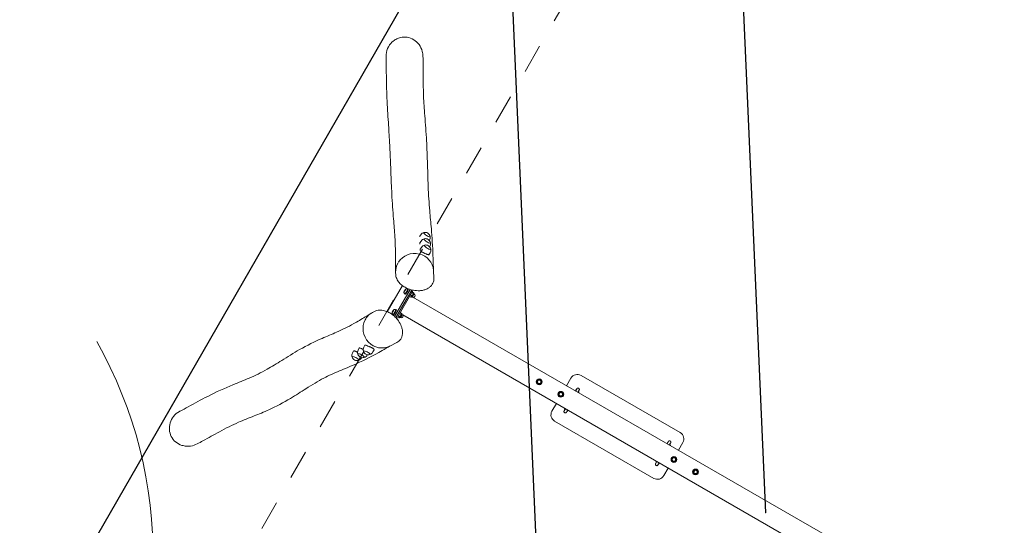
# Model space of a CAD drawing. Extents: x 5477758 to 5478338, y 5918296 to 5918502.
# Tile 73 of 138: x 5477944.98 to 5477948.34, y 5918457.45 to 5918459.18. Entities that reach past the tile are written whole.
import ezdxf

# ---------------------------------------------------------------- set-up
doc = ezdxf.new("R2010")
doc.units = 0
doc.header["$PDSIZE"] = 0.75
doc.linetypes.add('DASHED', pattern=[19.05, 12.7, -6.35])
doc.layers.get('0').update_dxf_attribs({"linetype": 'CONTINUOUS', "lineweight": 13})
for name, color, linetype, lineweight in [('0_PROJEKTOWANE OGRODZENIE', 7, 'CONTINUOUS', 0), ('0_PROJEKTOWANE ZABAWKI', 7, 'CONTINUOUS', 0), ('0_WSPÓŁRZĘDNE_ODNOŚNIKI', 6, 'CONTINUOUS', 15), ('pomiar', 7, 'CONTINUOUS', 18)]:
    doc.layers.add(name, color=color, linetype=linetype, lineweight=lineweight)
doc.styles.add('pktkecm$0$STANDARD', font='romans')
doc.dimstyles.new('pktkecm$0$ODNOŚNIKI', dxfattribs={"dimtxt": 17.5, "dimasz": 6, "dimexe": 7, "dimexo": 7, "dimgap": 7, "dimtad": 1, "dimtoh": 1, "dimdec": 0, "dimzin": 0, "dimdsep": 46, "dimtxsty": 'pktkecm$0$STANDARD', "dimblk": 'pktkecm$0$_Dot', "dimcen": 8, "dimdle": 7, "dimclrt": 2, "dimadec": 0, "dimazin": 0, "dimtfac": 1, "dimtdec": 0, "dimtofl": 0, "dimtmove": 0, "dimatfit": 3, "dimldrblk": 'pktkecm$0$_DotBlank', "dimfxl": 0, "dimtolj": 1, "dimtzin": 0, "dimarcsym": 0})

# ---------------------------------------------------------------- blocks, each defined once
blk = doc.blocks.new('KTOK02_500')
at = {"color": 0, "linetype": 'Continuous', "lineweight": 13}
for centre, start, end in [((-3, 0), 0, 60.01836), ((3, 0), 119.98164, 180)]:
    blk.add_arc(centre, 3, start, end, dxfattribs=at)
blk = doc.blocks.new('zw$8E5F')
at = {"lineweight": 0}
for p, q in [((210.76, -156.56), (210.76, 118.31)), ((217.76, -156.56), (217.76, 118.31)), ((210.76, -52.12), (207.76, -52.12)), ((220.76, -52.12), (217.76, -52.12)), ((205.26, -54.62), (205.26, -93.62)), ((209.46, -56.17), (209.46, -56.08)), ((210.26, -55.62), (210.26, -55.65)), ((210.26, -55.62), (210.39, -55.62)), ((210.26, -56.62), (210.26, -56.6)), ((210.39, -56.62), (210.26, -56.62)), ((218.12, -55.62), (218.26, -55.62)), ((218.26, -56.62), (218.12, -56.62)), ((218.26, -55.65), (218.26, -55.62)), ((218.26, -56.62), (218.26, -56.6)), ((219.06, -56.17), (219.06, -56.08)), ((223.26, -93.62), (223.26, -54.62)), ((209.46, -92.08), (209.46, -92.17)), ((210.26, -91.62), (210.39, -91.62)), ((210.26, -91.62), (210.26, -91.65)), ((210.26, -92.6), (210.26, -92.62)), ((210.39, -92.62), (210.26, -92.62)), ((218.12, -91.62), (218.26, -91.62)), ((218.26, -92.62), (218.12, -92.62)), ((218.26, -91.62), (218.26, -91.65)), ((218.26, -92.62), (218.26, -92.6)), ((219.06, -92.08), (219.06, -92.17)), ((207.76, -96.12), (210.76, -96.12)), ((217.76, -96.12), (220.76, -96.12)), ((199.38, -155.05), (201.61, -153.6)), ((229.13, -155.05), (226.9, -153.6)), ((209.3, -157.71), (209.3, -157.25)), ((209.4, -157.13), (209.4, -156.9)), ((209.44, -157.1), (209.44, -157.1)), ((209.58, -157.7), (209.58, -157.1)), ((209.62, -156.81), (209.62, -156.73)), ((210.48, -157.7), (210.48, -157.06)), ((210.78, -156.81), (210.78, -156.73)), ((210.97, -157.1), (211.04, -157.15)), ((211, -157.12), (211, -156.9)), ((211.11, -157.7), (211.11, -157.18)), ((217.39, -157.7), (217.39, -157.21)), ((217.51, -157.12), (217.51, -156.9)), ((217.55, -157.1), (217.53, -157.11)), ((217.73, -156.81), (217.73, -156.73)), ((217.86, -157.7), (217.86, -157.08)), ((218.78, -157.7), (218.78, -157.08)), ((218.89, -156.81), (218.89, -156.73)), ((219.07, -157.1), (219.09, -157.11)), ((219.11, -157.13), (219.11, -156.9)), ((219.24, -157.71), (219.24, -157.22)), ((193.01, -160.23), (192.97, -160.22)), ((195.52, -159.08), (194.78, -159.05)), ((208.71, -157.83), (208.78, -157.78)), ((208.88, -158.12), (219.64, -158.12)), ((208.88, -158.12), (208.88, -158.39)), ((208.96, -158.71), (219.56, -158.71)), ((209.2, -159.32), (209.2, -159.51)), ((209.33, -159.66), (209.33, -159.51)), ((209.36, -157.7), (219.15, -157.7)), ((209.87, -160.07), (209.95, -160.01)), ((210.12, -160.11), (209.87, -160.07)), ((209.95, -160.01), (210.28, -160)), ((210.12, -160.11), (210.12, -160.01)), ((210.46, -160.1), (210.12, -160.11)), ((210.28, -160), (210.54, -160.04)), ((210.46, -160.02), (210.46, -160.1)), ((210.54, -160.04), (210.46, -160.1)), ((211.08, -159.66), (211.08, -159.51)), ((211.2, -159.32), (211.2, -159.51)), ((217.31, -159.32), (217.31, -159.51)), ((217.44, -159.66), (217.44, -159.51)), ((217.98, -160.07), (218.06, -160.01)), ((218.23, -160.11), (217.98, -160.07)), ((218.06, -160.01), (218.39, -160)), ((218.23, -160.11), (218.23, -160.01)), ((218.56, -160.1), (218.23, -160.11)), ((218.39, -160), (218.64, -160.04)), ((218.56, -160.02), (218.56, -160.1)), ((218.64, -160.04), (218.56, -160.1)), ((219.19, -159.66), (219.19, -159.51)), ((219.31, -159.32), (219.31, -159.51)), ((219.64, -158.39), (219.64, -158.12)), ((219.73, -157.78), (219.8, -157.83)), ((232.92, -159.09), (233.73, -159.05)), ((235.5, -160.23), (235.54, -160.22)), ((191.2, -161.4), (191.16, -161.4)), ((193.55, -163.75), (192.81, -163.72)), ((195.36, -162.58), (194.62, -162.55)), ((219.4, -161.66), (209.12, -161.66)), ((233.08, -162.58), (233.89, -162.55)), ((234.89, -163.76), (235.71, -163.72)), ((237.32, -161.4), (237.36, -161.4)), ((191.73, -164.93), (191, -164.89)), ((206.4, -165.87), (207.04, -165.46)), ((222.12, -165.87), (221.48, -165.46)), ((236.72, -164.93), (237.52, -164.89))]:
    blk.add_line(p, q, dxfattribs=at)
at = {"linetype": 'DASHED', "ltscale": 0.01}
blk.add_lwpolyline([(584.26, -161.87), (-155.74, -161.87), (-155.74, -74.37), (-155.74, 36.13), (-155.74, 123.63), (584.26, 123.63), (584.26, 36.13), (584.26, -74.37)], close=True, dxfattribs=at)
at = {"lineweight": 0}
for centre, radius in [((214.26, -43.37), 1), ((214.26, -43.37), 0.8), ((214.26, -43.37), 0.58), ((214.26, -51.87), 1), ((214.26, -51.87), 0.8), ((214.26, -51.87), 0.58), ((214.26, -96.37), 1), ((214.26, -96.37), 0.8), ((214.26, -96.37), 0.58), ((214.26, -104.87), 1), ((214.26, -104.87), 0.8), ((214.26, -104.87), 0.58)]:
    blk.add_circle(centre, radius, dxfattribs=at)
for centre, radius, start, end in [((207.76, -54.62), 2.5, 90, 180), ((220.76, -54.62), 2.5, 0, 90), ((211.26, -56.12), 1, 120, 151.2305), ((211.26, -56.12), 1, 208.7695, 240), ((217.26, -56.12), 1, 28.7695, 60), ((217.26, -56.12), 1, 300, 331.2305), ((207.76, -93.62), 2.5, 180, 270), ((211.26, -92.12), 1, 120, 151.2305), ((211.26, -92.12), 1, 208.7695, 240), ((217.26, -92.12), 1, 28.7695, 60), ((217.26, -92.12), 1, 300, 331.2305), ((220.76, -93.62), 2.5, 270, 0), ((210.2, -156.73), 0.58, 0, 180), ((218.31, -156.73), 0.58, 0, 180), ((192.76, -161.97), 1.66, 130.0325, 224.6395), ((192.89, -161.97), 1.75, 87.336, 133.4804), ((194.57, -160.79), 1.66, 130.0325, 224.6395), ((194.7, -160.8), 1.75, 87.336, 133.4804), ((233.81, -160.8), 1.75, 46.5196, 92.664), ((233.95, -160.79), 1.66, 315.3605, 49.9675), ((235.63, -161.97), 1.75, 46.5196, 92.664), ((235.76, -161.97), 1.66, 315.3605, 49.9675), ((190.95, -163.14), 1.66, 130.0325, 224.6395), ((191.08, -163.15), 1.75, 221.1916, 267.336), ((191.08, -163.15), 1.75, 87.336, 133.4804), ((192.89, -161.97), 1.75, 221.1916, 267.336), ((194.7, -160.8), 1.75, 221.1916, 267.336), ((233.81, -160.8), 1.75, 272.664, 318.8084), ((235.63, -161.97), 1.75, 272.664, 318.8084), ((237.44, -163.15), 1.75, 46.5196, 92.664), ((237.44, -163.15), 1.75, 272.664, 318.8084), ((237.57, -163.14), 1.66, 315.3605, 49.9675)]:
    blk.add_arc(centre, radius, start, end, dxfattribs=at)
for centre, major_axis, ratio, start_param, end_param in [((211.26, -56.57), (-1, 0), 0.031189, 5.235988, 6.283185), ((217.26, -56.57), (-1, 0), 0.031189, 3.141593, 4.18879), ((211.26, -91.68), (1, 0), 0.031189, 3.141593, 4.18879), ((217.26, -91.68), (1, 0), 0.031189, 5.235988, 6.283185), ((202.89, -160.46), (-3.51, 5.41), 0.951251, 0, 2.543545), ((210.2, -156.9), (-0.8, 0), 0.173648, 3.141593, 6.283185), ((210.2, -157.15), (-0.8, 0), 0.173648, 4.931152, 5.972819), ((210.2, -157.15), (-0.8, 0), 0.173648, 5.972867, 5.97835), ((210.2, -157.15), (-0.8, 0), 0.173648, 3.883954, 4.931152), ((210.2, -157.15), (0.8, 0), 0.173648, 0.310366, 0.742362), ((218.31, -156.9), (-0.8, 0), 0.173648, 3.141593, 6.283185), ((218.31, -157.15), (-0.8, 0), 0.173648, 5.748978, 5.972819), ((218.31, -157.15), (-0.8, 0), 0.173648, 4.701781, 5.748978), ((218.31, -157.15), (-0.8, 0), 0.173648, 3.654583, 4.701781), ((218.31, -157.15), (0.8, 0), 0.173648, 0.310366, 0.51299), ((225.62, -160.46), (3.51, 5.41), 0.951251, 3.739641, 6.283185), ((191.71, -161.92), (-0.06, -1.25), 0.254887, 6.052209, 9.655755), ((191.71, -161.92), (0.06, 1.25), 0.254887, 2.910616, 6.514162), ((193.52, -160.74), (-0.06, -1.25), 0.254887, 6.052209, 9.655755), ((193.52, -160.74), (0.06, 1.25), 0.254887, 2.910616, 6.514162), ((209.36, -157.81), (-0.6, 0), 0.173648, 4.712389, 6.021386), ((210.2, -159.51), (-1, 0), 0.173648, 2.636232, 6.788546), ((210.2, -159.32), (-1, 0), 0.173648, 3.141593, 6.283185), ((210.2, -159.51), (-0.875, 0), 0.173648, 3.141593, 6.283185), ((218.31, -159.51), (-1, 0), 0.173648, 2.636232, 6.788546), ((218.31, -159.32), (-1, 0), 0.173648, 3.141593, 6.283185), ((218.31, -159.51), (-0.875, 0), 0.173648, 3.141593, 6.283185), ((219.15, -157.81), (0.6, 0), 0.173648, 0.261799, 1.570796), ((235, -160.74), (-0.06, 1.25), 0.254887, 6.052209, 9.655755), ((235, -160.74), (0.06, -1.25), 0.254887, 2.910616, 6.514162), ((236.81, -161.92), (-0.06, 1.25), 0.254887, 6.052209, 9.655755), ((236.81, -161.92), (0.06, -1.25), 0.254887, 2.910616, 6.514162), ((189.9, -163.09), (-0.06, -1.25), 0.254887, 6.052209, 9.655755), ((189.9, -163.09), (0.06, 1.25), 0.254887, 2.910616, 6.514162), ((238.62, -163.09), (-0.06, 1.25), 0.254887, 6.052209, 9.655755), ((238.62, -163.09), (0.06, -1.25), 0.254887, 2.910616, 6.514162), ((202.89, -160.46), (3.51, -5.41), 0.951251, 5.725319, 6.283185), ((225.62, -160.46), (-3.51, -5.41), 0.951251, 0, 0.598048)]:
    blk.add_ellipse(centre, major_axis=major_axis, ratio=ratio, start_param=start_param, end_param=end_param, dxfattribs=at)
for points, weights in [([(213.34, -43.49), (213.44, -43.26), (213.52, -43.07)], [1, 1.0379548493, 1]), ([(213.62, -43.86), (213.49, -43.69), (213.34, -43.49)], [1, 1.0379548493, 1]), ([(213.52, -43.07), (213.6, -42.87), (213.7, -42.64)], [1, 1.0379548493, 1]), ([(213.7, -42.64), (213.94, -42.61), (214.16, -42.58)], [1, 1.0379548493, 1]), ([(214.16, -42.58), (214.37, -42.55), (214.61, -42.52)], [1, 1.0379548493, 1]), ([(214.61, -42.52), (214.76, -42.72), (214.89, -42.89)], [1, 1.0379548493, 1]), ([(214.89, -42.89), (215.02, -43.06), (215.17, -43.26)], [1, 1.0379548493, 1]), ([(215.17, -43.26), (215.08, -43.49), (215, -43.68)], [1, 1.0379548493, 1]), ([(213.9, -44.23), (213.75, -44.03), (213.62, -43.86)], [1, 1.0379548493, 1]), ([(214.36, -44.17), (214.15, -44.2), (213.9, -44.23)], [1, 1.0379548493, 1]), ([(214.82, -44.11), (214.57, -44.14), (214.36, -44.17)], [1, 1.0379548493, 1]), ([(215, -43.68), (214.91, -43.88), (214.82, -44.11)], [1, 1.0379548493, 1]), ([(213.34, -51.99), (213.44, -51.76), (213.52, -51.57)], [1, 1.0379548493, 1]), ([(213.62, -52.36), (213.49, -52.19), (213.34, -51.99)], [1, 1.0379548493, 1]), ([(213.52, -51.57), (213.6, -51.37), (213.7, -51.14)], [1, 1.0379548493, 1]), ([(213.9, -52.73), (213.75, -52.53), (213.62, -52.36)], [1, 1.0379548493, 1]), ([(213.7, -51.14), (213.94, -51.11), (214.16, -51.08)], [1, 1.0379548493, 1]), ([(214.36, -52.67), (214.15, -52.7), (213.9, -52.73)], [1, 1.0379548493, 1]), ([(214.16, -51.08), (214.37, -51.05), (214.61, -51.02)], [1, 1.0379548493, 1]), ([(214.82, -52.61), (214.57, -52.64), (214.36, -52.67)], [1, 1.0379548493, 1]), ([(214.61, -51.02), (214.76, -51.22), (214.89, -51.39)], [1, 1.0379548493, 1]), ([(215, -52.18), (214.91, -52.38), (214.82, -52.61)], [1, 1.0379548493, 1]), ([(214.89, -51.39), (215.02, -51.56), (215.17, -51.76)], [1, 1.0379548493, 1]), ([(215.17, -51.76), (215.08, -51.99), (215, -52.18)], [1, 1.0379548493, 1]), ([(210.52, -55.64), (210.46, -55.64), (210.38, -55.64)], [1.08893628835, 1.04643365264, 1]), ([(210.38, -56.61), (210.6, -56.6), (210.76, -56.6)], [1, 1.1531653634, 1.26355864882]), ([(217.76, -56.6), (217.91, -56.6), (218.13, -56.61)], [1.26355864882, 1.1531653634, 1]), ([(218.13, -55.64), (218.06, -55.64), (217.99, -55.64)], [1, 1.04643365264, 1.08893628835]), ([(210.76, -91.64), (210.6, -91.64), (210.38, -91.64)], [1.26355864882, 1.1531653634, 1]), ([(210.38, -92.61), (210.46, -92.61), (210.52, -92.6)], [1, 1.04643365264, 1.08893628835]), ([(218.13, -91.64), (217.91, -91.64), (217.76, -91.64)], [1, 1.1531653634, 1.26355864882]), ([(217.99, -92.6), (218.06, -92.61), (218.13, -92.61)], [1.08893628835, 1.04643365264, 1]), ([(213.34, -96.49), (213.44, -96.26), (213.52, -96.07)], [1, 1.0379548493, 1]), ([(213.62, -96.86), (213.49, -96.69), (213.34, -96.49)], [1, 1.0379548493, 1]), ([(213.52, -96.07), (213.6, -95.87), (213.7, -95.64)], [1, 1.0379548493, 1]), ([(213.9, -97.23), (213.75, -97.03), (213.62, -96.86)], [1, 1.0379548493, 1]), ([(213.7, -95.64), (213.94, -95.61), (214.16, -95.58)], [1, 1.0379548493, 1]), ([(214.36, -97.17), (214.15, -97.2), (213.9, -97.23)], [1, 1.0379548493, 1]), ([(214.16, -95.58), (214.37, -95.55), (214.61, -95.52)], [1, 1.0379548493, 1]), ([(214.82, -97.11), (214.57, -97.14), (214.36, -97.17)], [1, 1.0379548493, 1]), ([(214.61, -95.52), (214.76, -95.72), (214.89, -95.89)], [1, 1.0379548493, 1]), ([(215, -96.68), (214.91, -96.88), (214.82, -97.11)], [1, 1.0379548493, 1]), ([(214.89, -95.89), (215.02, -96.06), (215.17, -96.26)], [1, 1.0379548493, 1]), ([(215.17, -96.26), (215.08, -96.49), (215, -96.68)], [1, 1.0379548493, 1]), ([(213.34, -104.99), (213.44, -104.76), (213.52, -104.57)], [1, 1.0379548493, 1]), ([(213.62, -105.36), (213.49, -105.19), (213.34, -104.99)], [1, 1.0379548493, 1]), ([(213.52, -104.57), (213.6, -104.37), (213.7, -104.14)], [1, 1.0379548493, 1]), ([(213.9, -105.73), (213.75, -105.53), (213.62, -105.36)], [1, 1.0379548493, 1]), ([(213.7, -104.14), (213.94, -104.11), (214.16, -104.08)], [1, 1.0379548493, 1]), ([(214.36, -105.67), (214.15, -105.7), (213.9, -105.73)], [1, 1.0379548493, 1]), ([(214.16, -104.08), (214.37, -104.05), (214.61, -104.02)], [1, 1.0379548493, 1]), ([(214.82, -105.61), (214.57, -105.64), (214.36, -105.67)], [1, 1.0379548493, 1]), ([(214.61, -104.02), (214.76, -104.22), (214.89, -104.39)], [1, 1.0379548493, 1]), ([(215, -105.18), (214.91, -105.38), (214.82, -105.61)], [1, 1.0379548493, 1]), ([(214.89, -104.39), (215.02, -104.56), (215.17, -104.76)], [1, 1.0379548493, 1]), ([(215.17, -104.76), (215.08, -104.99), (215, -105.18)], [1, 1.0379548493, 1]), ([(209.44, -157.1), (209.38, -157.14), (209.3, -157.25)], [1, 1.0379548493, 1]), ([(209.58, -157.1), (209.51, -157.07), (209.44, -157.1)], [1, 1.0379548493, 1]), ([(210.03, -157.01), (209.82, -157.02), (209.58, -157.1)], [1, 1.0379548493, 1]), ([(210.48, -157.06), (210.24, -157), (210.03, -157.01)], [1, 1.0379548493, 1]), ([(210.79, -157.05), (210.65, -157.02), (210.48, -157.06)], [1, 1.0379548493, 1]), ([(211.11, -157.18), (210.94, -157.08), (210.79, -157.05)], [1, 1.0379548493, 1]), ([(217.62, -157.08), (217.51, -157.11), (217.39, -157.21)], [1, 1.0379548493, 1]), ([(217.86, -157.08), (217.73, -157.04), (217.62, -157.08)], [1, 1.0379548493, 1]), ([(218.32, -157.01), (218.11, -157.01), (217.86, -157.08)], [1, 1.0379548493, 1]), ([(218.78, -157.08), (218.54, -157.01), (218.32, -157.01)], [1, 1.0379548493, 1]), ([(219.01, -157.08), (218.9, -157.05), (218.78, -157.08)], [1, 1.0379548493, 1]), ([(219.24, -157.22), (219.11, -157.11), (219.01, -157.08)], [1, 1.0379548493, 1])]:
    blk.add_rational_spline(points, weights, degree=2, dxfattribs=at)
for points, knots in [([(210.26, -55.65), (210.2, -55.65), (210.16, -55.65), (210.06, -55.66), (210.02, -55.66), (209.95, -55.66), (209.92, -55.67), (209.86, -55.67), (209.84, -55.67), (209.78, -55.68), (209.77, -55.69), (209.72, -55.7), (209.7, -55.71), (209.64, -55.74), (209.61, -55.76), (209.54, -55.83), (209.51, -55.88), (209.47, -55.98), (209.46, -56.03), (209.46, -56.08), (209.46, -56.08), (209.46, -56.08)], [-2.3585756, -2.3585756, -2.3585756, -2.3585756, -2.2010197, -2.2010197, -2.0434639, -2.0434639, -1.885908, -1.885908, -1.7283522, -1.7283522, -1.6667975, -1.6667975, -1.6276714, -1.6276714, -1.6006443, -1.6006443, -1.5824136, -1.5824136, -1.57101, -1.57101, -1.5707963, -1.5707963, -1.5707963, -1.5707963]), ([(209.46, -56.17), (209.46, -56.21), (209.47, -56.25), (209.49, -56.33), (209.51, -56.37), (209.55, -56.43), (209.57, -56.45), (209.62, -56.5), (209.65, -56.51), (209.69, -56.53), (209.71, -56.54), (209.74, -56.55), (209.75, -56.56), (209.78, -56.56), (209.8, -56.57), (209.84, -56.58), (209.87, -56.58), (209.93, -56.58), (209.96, -56.59), (210.03, -56.59), (210.08, -56.59), (210.16, -56.6), (210.21, -56.6), (210.26, -56.6)], [1.5707963, 1.5707963, 1.5707963, 1.5707963, 1.5808358, 1.5808358, 1.5918964, 1.5918964, 1.6063089, 1.6063089, 1.627105, 1.627105, 1.6540314, 1.6540314, 1.6872552, 1.6872552, 1.7419802, 1.7419802, 1.8995361, 1.8995361, 2.0570919, 2.0570919, 2.2146478, 2.2146478, 2.3585756, 2.3585756, 2.3585756, 2.3585756]), ([(210.76, -55.72), (210.74, -55.72), (210.72, -55.72), (210.57, -55.72), (210.45, -55.72), (210.23, -55.71), (210.14, -55.71), (210.01, -55.7), (209.96, -55.7), (209.95, -55.69), (209.95, -55.69), (209.95, -55.69)], [0.3688991, 0.3688991, 0.3688991, 0.3688991, 0.4095331, 0.4095331, 0.7251664, 0.7251664, 1.0355366, 1.0355366, 1.3216902, 1.3216902, 1.3642689, 1.3642689, 1.3642689, 1.3642689]), ([(218.57, -55.69), (218.57, -55.69), (218.57, -55.69), (218.55, -55.7), (218.52, -55.7), (218.44, -55.7), (218.37, -55.71), (218.2, -55.71), (218.09, -55.72), (217.9, -55.72), (217.83, -55.72), (217.76, -55.72)], [-1.3642689, -1.3642689, -1.3642689, -1.3642689, -1.2899383, -1.2899383, -1.1129419, -1.1129419, -0.8437197, -0.8437197, -0.5383259, -0.5383259, -0.3689056, -0.3689056, -0.3689056, -0.3689056]), ([(219.06, -56.08), (219.06, -56.04), (219.05, -55.99), (219.03, -55.92), (219.01, -55.88), (218.97, -55.82), (218.94, -55.8), (218.89, -55.75), (218.87, -55.74), (218.83, -55.71), (218.81, -55.71), (218.78, -55.7), (218.76, -55.69), (218.73, -55.68), (218.72, -55.68), (218.67, -55.67), (218.65, -55.67), (218.59, -55.67), (218.56, -55.66), (218.48, -55.66), (218.44, -55.66), (218.35, -55.65), (218.31, -55.65), (218.26, -55.65)], [1.5707963, 1.5707963, 1.5707963, 1.5707963, 1.5808358, 1.5808358, 1.5918964, 1.5918964, 1.6063089, 1.6063089, 1.627105, 1.627105, 1.6540314, 1.6540314, 1.6872552, 1.6872552, 1.7419802, 1.7419802, 1.8995361, 1.8995361, 2.0570919, 2.0570919, 2.2146478, 2.2146478, 2.3585756, 2.3585756, 2.3585756, 2.3585756]), ([(218.26, -56.6), (218.31, -56.6), (218.36, -56.6), (218.45, -56.59), (218.49, -56.59), (218.57, -56.58), (218.6, -56.58), (218.66, -56.58), (218.68, -56.57), (218.73, -56.56), (218.75, -56.56), (218.79, -56.55), (218.81, -56.54), (218.87, -56.51), (218.9, -56.49), (218.97, -56.42), (219.01, -56.37), (219.05, -56.27), (219.06, -56.22), (219.06, -56.17), (219.06, -56.17), (219.06, -56.17)], [-2.3585756, -2.3585756, -2.3585756, -2.3585756, -2.2010197, -2.2010197, -2.0434639, -2.0434639, -1.885908, -1.885908, -1.7283522, -1.7283522, -1.6667975, -1.6667975, -1.6276714, -1.6276714, -1.6006443, -1.6006443, -1.5824136, -1.5824136, -1.57101, -1.57101, -1.5707963, -1.5707963, -1.5707963, -1.5707963]), ([(210.26, -91.65), (210.2, -91.65), (210.16, -91.65), (210.06, -91.66), (210.02, -91.66), (209.95, -91.66), (209.92, -91.67), (209.86, -91.67), (209.84, -91.67), (209.78, -91.68), (209.77, -91.69), (209.72, -91.7), (209.7, -91.71), (209.64, -91.74), (209.61, -91.76), (209.54, -91.83), (209.51, -91.88), (209.47, -91.98), (209.46, -92.03), (209.46, -92.08), (209.46, -92.08), (209.46, -92.08)], [-2.3585756, -2.3585756, -2.3585756, -2.3585756, -2.2010197, -2.2010197, -2.0434639, -2.0434639, -1.885908, -1.885908, -1.7283522, -1.7283522, -1.6667975, -1.6667975, -1.6276714, -1.6276714, -1.6006443, -1.6006443, -1.5824136, -1.5824136, -1.57101, -1.57101, -1.5707963, -1.5707963, -1.5707963, -1.5707963]), ([(209.46, -92.17), (209.46, -92.21), (209.47, -92.25), (209.49, -92.33), (209.51, -92.37), (209.55, -92.43), (209.57, -92.45), (209.62, -92.5), (209.65, -92.51), (209.69, -92.53), (209.71, -92.54), (209.74, -92.55), (209.75, -92.56), (209.78, -92.56), (209.8, -92.57), (209.84, -92.58), (209.87, -92.58), (209.93, -92.58), (209.96, -92.59), (210.03, -92.59), (210.08, -92.59), (210.16, -92.6), (210.21, -92.6), (210.26, -92.6)], [1.5707963, 1.5707963, 1.5707963, 1.5707963, 1.5808358, 1.5808358, 1.5918964, 1.5918964, 1.6063089, 1.6063089, 1.627105, 1.627105, 1.6540314, 1.6540314, 1.6872552, 1.6872552, 1.7419802, 1.7419802, 1.8995361, 1.8995361, 2.0570919, 2.0570919, 2.2146478, 2.2146478, 2.3585756, 2.3585756, 2.3585756, 2.3585756]), ([(209.95, -92.55), (209.95, -92.55), (209.95, -92.55), (209.97, -92.55), (209.99, -92.55), (210.08, -92.54), (210.15, -92.54), (210.32, -92.54), (210.43, -92.53), (210.61, -92.53), (210.69, -92.53), (210.76, -92.53)], [-1.3642689, -1.3642689, -1.3642689, -1.3642689, -1.2899383, -1.2899383, -1.1129419, -1.1129419, -0.8437197, -0.8437197, -0.5383259, -0.5383259, -0.3689056, -0.3689056, -0.3689056, -0.3689056]), ([(217.76, -92.53), (217.78, -92.53), (217.79, -92.53), (217.94, -92.53), (218.07, -92.53), (218.28, -92.54), (218.37, -92.54), (218.5, -92.55), (218.55, -92.55), (218.57, -92.55), (218.57, -92.55), (218.57, -92.55)], [0.3688991, 0.3688991, 0.3688991, 0.3688991, 0.4095331, 0.4095331, 0.7251664, 0.7251664, 1.0355366, 1.0355366, 1.3216902, 1.3216902, 1.3642689, 1.3642689, 1.3642689, 1.3642689]), ([(219.06, -92.08), (219.06, -92.04), (219.05, -91.99), (219.03, -91.92), (219.01, -91.88), (218.97, -91.82), (218.94, -91.8), (218.89, -91.75), (218.87, -91.74), (218.83, -91.71), (218.81, -91.71), (218.78, -91.7), (218.76, -91.69), (218.73, -91.68), (218.72, -91.68), (218.67, -91.67), (218.65, -91.67), (218.59, -91.67), (218.56, -91.66), (218.48, -91.66), (218.44, -91.66), (218.35, -91.65), (218.31, -91.65), (218.26, -91.65)], [1.5707963, 1.5707963, 1.5707963, 1.5707963, 1.5808358, 1.5808358, 1.5918964, 1.5918964, 1.6063089, 1.6063089, 1.627105, 1.627105, 1.6540314, 1.6540314, 1.6872552, 1.6872552, 1.7419802, 1.7419802, 1.8995361, 1.8995361, 2.0570919, 2.0570919, 2.2146478, 2.2146478, 2.3585756, 2.3585756, 2.3585756, 2.3585756]), ([(218.26, -92.6), (218.31, -92.6), (218.36, -92.6), (218.45, -92.59), (218.49, -92.59), (218.57, -92.58), (218.6, -92.58), (218.66, -92.58), (218.68, -92.57), (218.73, -92.56), (218.75, -92.56), (218.79, -92.55), (218.81, -92.54), (218.87, -92.51), (218.9, -92.49), (218.97, -92.42), (219.01, -92.37), (219.05, -92.27), (219.06, -92.22), (219.06, -92.17), (219.06, -92.17), (219.06, -92.17)], [-2.3585756, -2.3585756, -2.3585756, -2.3585756, -2.2010197, -2.2010197, -2.0434639, -2.0434639, -1.885908, -1.885908, -1.7283522, -1.7283522, -1.6667975, -1.6667975, -1.6276714, -1.6276714, -1.6006443, -1.6006443, -1.5824136, -1.5824136, -1.57101, -1.57101, -1.5707963, -1.5707963, -1.5707963, -1.5707963]), ([(201.61, -153.6), (201.85, -153.45), (202.1, -153.32), (202.64, -153.14), (202.92, -153.08), (203.51, -153.03), (203.81, -153.04), (204.44, -153.14), (204.76, -153.24), (205.4, -153.51), (205.72, -153.7), (206.35, -154.15), (206.65, -154.42), (207.2, -155.01), (207.45, -155.33), (207.88, -155.97), (208.06, -156.3), (208.38, -156.94), (208.51, -157.26), (208.84, -158.16), (208.99, -158.77), (209.16, -159.9), (209.19, -160.43), (209.16, -161.45), (209.1, -161.94), (208.88, -162.91), (208.71, -163.39), (208.23, -164.31), (207.9, -164.75), (207.36, -165.23), (207.2, -165.35), (207.04, -165.46)], [0.972748, 0.972748, 0.972748, 0.972748, 1.135319, 1.135319, 1.300243, 1.300243, 1.473067, 1.473067, 1.66084, 1.66084, 1.865761, 1.865761, 2.078279, 2.078279, 2.281739, 2.281739, 2.466215, 2.466215, 2.630908, 2.630908, 2.927597, 2.927597, 3.183997, 3.183997, 3.432981, 3.432981, 3.7, 3.7, 4.001686, 4.001686, 4.114341, 4.114341, 4.114341, 4.114341]), ([(221.48, -165.46), (221.24, -165.3), (221.02, -165.12), (220.62, -164.71), (220.44, -164.49), (219.97, -163.77), (219.74, -163.24), (219.45, -162.16), (219.37, -161.63), (219.32, -160.58), (219.35, -160.07), (219.48, -159.03), (219.59, -158.51), (219.92, -157.44), (220.15, -156.89), (220.75, -155.76), (221.14, -155.2), (221.86, -154.43), (222.14, -154.17), (222.76, -153.72), (223.1, -153.52), (223.78, -153.23), (224.13, -153.13), (224.81, -153.03), (225.14, -153.03), (225.97, -153.14), (226.47, -153.32), (226.9, -153.6)], [2.168844, 2.168844, 2.168844, 2.168844, 2.331796, 2.331796, 2.49317, 2.49317, 2.805053, 2.805053, 3.077432, 3.077432, 3.327059, 3.327059, 3.581276, 3.581276, 3.865727, 3.865727, 4.205519, 4.205519, 4.409025, 4.409025, 4.621495, 4.621495, 4.826479, 4.826479, 5.01266, 5.01266, 5.310437, 5.310437, 5.310437, 5.310437]), ([(137.86, -194.63), (138.79, -194.06), (139.73, -193.5), (143.48, -191.29), (146.3, -189.68), (150.75, -186.92), (152.57, -185.7), (156.62, -182.95), (158.86, -181.39), (163.54, -178.31), (165.89, -176.84), (170.65, -173.89), (173.07, -172.41), (177.93, -169.34), (180.21, -167.83), (184.06, -165.15), (185.69, -163.98), (189.78, -161.13), (192.42, -159.38), (196.57, -156.78), (197.99, -155.89), (199.45, -155)], [0, 0, 0, 0, 10.000037, 10.000037, 40.002854, 40.002854, 64.025295, 64.025295, 93.490945, 93.490945, 118.359805, 118.359805, 143.136792, 143.136792, 171.431238, 171.431238, 193.062884, 193.062884, 222.456587, 222.456587, 237.363065, 237.363065, 237.363065, 237.363065]), ([(228.99, -154.95), (229.93, -155.49), (230.86, -156.03), (234.63, -158.26), (237.51, -160.07), (241.81, -163.21), (243.44, -164.5), (246.63, -166.91), (248.19, -168.05), (251.68, -170.27), (253.76, -171.4), (257.76, -173.51), (259.61, -174.46), (263.89, -176.82), (266.36, -178.36), (270.05, -181.03), (271.47, -182.14), (274.4, -184.47), (275.89, -185.67), (279.26, -188.18), (281.23, -189.46), (285.21, -191.89), (287.06, -192.99), (289.54, -194.51), (290.16, -194.89), (290.78, -195.28)], [0.511204, 0.511204, 0.511204, 0.511204, 10.000105, 10.000105, 39.54304, 39.54304, 60.725898, 60.725898, 82.085308, 82.085308, 105.691119, 105.691119, 124.41606, 124.41606, 148.981525, 148.981525, 166.435044, 166.435044, 186.717633, 186.717633, 211.477562, 211.477562, 231.188511, 231.188511, 237.772902, 237.772902, 237.772902, 237.772902]), ([(195.77, -162.2), (195.79, -162.13), (195.81, -162.05), (195.85, -161.88), (195.86, -161.78), (195.87, -161.57), (195.87, -161.46), (195.86, -161.24), (195.86, -161.13), (195.84, -160.91), (195.83, -160.8), (195.8, -160.57), (195.79, -160.45), (195.76, -160.23), (195.74, -160.12), (195.71, -159.91), (195.69, -159.82), (195.66, -159.65), (195.65, -159.56), (195.63, -159.41), (195.61, -159.35), (195.59, -159.24), (195.58, -159.19), (195.56, -159.13), (195.55, -159.1), (195.53, -159.09), (195.53, -159.08), (195.52, -159.08)], [0, 0, 0, 0, 0.331969, 0.331969, 0.663939, 0.663939, 0.995908, 0.995908, 1.327877, 1.327877, 1.659739, 1.659739, 1.991601, 1.991601, 2.323462, 2.323462, 2.655324, 2.655324, 2.987185, 2.987185, 3.319047, 3.319047, 3.650909, 3.650909, 3.98277, 3.98277, 4.15269, 4.15269, 4.15269, 4.15269]), ([(211.08, -159.66), (211.08, -159.7), (211.07, -159.75), (211.04, -159.83), (211.02, -159.87), (210.98, -159.93), (210.95, -159.96), (210.9, -160.01), (210.87, -160.02), (210.8, -160.06), (210.77, -160.07), (210.65, -160.11), (210.57, -160.12), (210.42, -160.14), (210.34, -160.14), (210.2, -160.14), (210.14, -160.14), (210.01, -160.14), (209.94, -160.13), (209.81, -160.12), (209.75, -160.11), (209.63, -160.07), (209.59, -160.06), (209.51, -160), (209.49, -159.99), (209.43, -159.94), (209.4, -159.9), (209.35, -159.79), (209.33, -159.74), (209.33, -159.67), (209.33, -159.67), (209.33, -159.66)], [6.048092, 6.048092, 6.048092, 6.048092, 6.104672, 6.104672, 6.166847, 6.166847, 6.246755, 6.246755, 6.360272, 6.360272, 6.544694, 6.544694, 7.083622, 7.083622, 7.496277, 7.496277, 7.864122, 7.864122, 8.237538, 8.237538, 8.675238, 8.675238, 8.932462, 8.932462, 9.004641, 9.004641, 9.11188, 9.11188, 9.178903, 9.178903, 9.189685, 9.189685, 9.189685, 9.189685]), ([(219.19, -159.66), (219.19, -159.7), (219.18, -159.75), (219.15, -159.83), (219.13, -159.87), (219.09, -159.93), (219.06, -159.96), (219, -160.01), (218.98, -160.02), (218.91, -160.06), (218.88, -160.07), (218.76, -160.11), (218.68, -160.12), (218.53, -160.14), (218.45, -160.14), (218.31, -160.14), (218.25, -160.14), (218.11, -160.14), (218.05, -160.13), (217.92, -160.12), (217.85, -160.11), (217.74, -160.07), (217.7, -160.06), (217.62, -160), (217.6, -159.99), (217.54, -159.94), (217.5, -159.9), (217.46, -159.79), (217.44, -159.74), (217.44, -159.67), (217.44, -159.67), (217.44, -159.66)], [6.048092, 6.048092, 6.048092, 6.048092, 6.104672, 6.104672, 6.166847, 6.166847, 6.246755, 6.246755, 6.360272, 6.360272, 6.544694, 6.544694, 7.083622, 7.083622, 7.496277, 7.496277, 7.864122, 7.864122, 8.237538, 8.237538, 8.675238, 8.675238, 8.932462, 8.932462, 9.004641, 9.004641, 9.11188, 9.11188, 9.178903, 9.178903, 9.189685, 9.189685, 9.189685, 9.189685]), ([(232.75, -159.19), (232.72, -159.23), (232.7, -159.27), (232.67, -159.39), (232.66, -159.46), (232.65, -159.61), (232.65, -159.7), (232.65, -159.88), (232.66, -159.98), (232.68, -160.17), (232.69, -160.28), (232.71, -160.5), (232.73, -160.61), (232.76, -160.85), (232.78, -160.96), (232.81, -161.19), (232.82, -161.3), (232.85, -161.51), (232.87, -161.61), (232.89, -161.81), (232.9, -161.91), (232.93, -162.08), (232.94, -162.16), (232.96, -162.3), (232.97, -162.36), (232.99, -162.46), (233, -162.5), (233.03, -162.56), (233.04, -162.57), (233.07, -162.58), (233.07, -162.58), (233.08, -162.58)], [0, 0, 0, 0, 0.331969, 0.331969, 0.663939, 0.663939, 0.995908, 0.995908, 1.327877, 1.327877, 1.659739, 1.659739, 1.991601, 1.991601, 2.323462, 2.323462, 2.655324, 2.655324, 2.987185, 2.987185, 3.319047, 3.319047, 3.650909, 3.650909, 3.98277, 3.98277, 4.31474, 4.31474, 4.646709, 4.646709, 4.758108, 4.758108, 4.758108, 4.758108]), ([(232.92, -159.09), (232.89, -159.09), (232.86, -159.1), (232.8, -159.12), (232.77, -159.15), (232.75, -159.19)], [10.0687555, 10.0687555, 10.0687555, 10.0687555, 10.2893259, 10.2893259, 10.6212952, 10.6212952, 10.6212952, 10.6212952]), ([(193.55, -163.75), (193.57, -163.76), (193.59, -163.75), (193.66, -163.74), (193.7, -163.72), (193.79, -163.66), (193.83, -163.61), (193.9, -163.51), (193.93, -163.45), (193.95, -163.39)], [9.463337, 9.463337, 9.463337, 9.463337, 9.625387, 9.625387, 9.957357, 9.957357, 10.289326, 10.289326, 10.604366, 10.604366, 10.604366, 10.604366]), ([(195.36, -162.58), (195.38, -162.58), (195.4, -162.58), (195.47, -162.57), (195.52, -162.55), (195.6, -162.48), (195.64, -162.44), (195.71, -162.33), (195.74, -162.27), (195.77, -162.2)], [9.463337, 9.463337, 9.463337, 9.463337, 9.625387, 9.625387, 9.957357, 9.957357, 10.289326, 10.289326, 10.621295, 10.621295, 10.621295, 10.621295]), ([(234.62, -162.35), (234.63, -162.43), (234.64, -162.51), (234.66, -162.68), (234.68, -162.79), (234.7, -162.99), (234.71, -163.08), (234.74, -163.26), (234.75, -163.34), (234.77, -163.48), (234.78, -163.53), (234.8, -163.63), (234.81, -163.67), (234.84, -163.73), (234.85, -163.75), (234.88, -163.76), (234.88, -163.76), (234.89, -163.76)], [2.422232, 2.422232, 2.422232, 2.422232, 2.655324, 2.655324, 2.987185, 2.987185, 3.319047, 3.319047, 3.650909, 3.650909, 3.98277, 3.98277, 4.31474, 4.31474, 4.646709, 4.646709, 4.758108, 4.758108, 4.758108, 4.758108]), ([(236.43, -163.53), (236.44, -163.6), (236.45, -163.68), (236.48, -163.86), (236.49, -163.96), (236.51, -164.16), (236.53, -164.26), (236.55, -164.43), (236.56, -164.51), (236.58, -164.65), (236.59, -164.71), (236.61, -164.8), (236.62, -164.84), (236.65, -164.9), (236.66, -164.92), (236.68, -164.93)], [2.422232, 2.422232, 2.422232, 2.422232, 2.655324, 2.655324, 2.987185, 2.987185, 3.319047, 3.319047, 3.650909, 3.650909, 3.98277, 3.98277, 4.31474, 4.31474, 4.623968, 4.623968, 4.623968, 4.623968]), ([(206.12, -166.05), (205.15, -166.59), (204.21, -167.14), (200.66, -169.22), (198.22, -170.71), (194.31, -173.29), (192.67, -174.42), (188.78, -177.12), (186.4, -178.73), (181.79, -181.7), (179.64, -183.06), (174.53, -186.28), (171.58, -188.13), (167.03, -191.09), (165.21, -192.31), (161.14, -195.03), (158.88, -196.55), (154, -199.64), (151.43, -201.17), (147.4, -203.58), (145.87, -204.49), (144.42, -205.38)], [0, 0, 0, 0, 10.000128, 10.000128, 38.108893, 38.108893, 59.914482, 59.914482, 88.033255, 88.033255, 110.353571, 110.353571, 141.306557, 141.306557, 164.913078, 164.913078, 193.9888, 193.9888, 221.026897, 221.026897, 237.689632, 237.689632, 237.689632, 237.689632]), ([(284.04, -205.92), (283.17, -205.37), (282.28, -204.82), (279.28, -202.96), (277.1, -201.64), (272.23, -198.51), (269.59, -196.6), (265.61, -193.52), (264.07, -192.28), (260.71, -189.78), (258.94, -188.57), (255.28, -186.42), (253.55, -185.48), (249.72, -183.43), (247.61, -182.31), (242.99, -179.62), (240.54, -177.96), (236.89, -175.27), (235.48, -174.19), (232.31, -171.87), (230.69, -170.74), (227.36, -168.77), (226.04, -168.02), (224, -166.9), (223.29, -166.52), (222.57, -166.14)], [0, 0, 0, 0, 10.000329, 10.000329, 33.028265, 33.028265, 62.28337, 62.28337, 82.991003, 82.991003, 107.243481, 107.243481, 126.079598, 126.079598, 147.421497, 147.421497, 173.654497, 173.654497, 192.135686, 192.135686, 215.579157, 215.579157, 230.188624, 230.188624, 237.795216, 237.795216, 237.795216, 237.795216]), ([(137.86, -194.63), (137.39, -194.91), (136.96, -195.25), (135.95, -196.25), (135.45, -196.97), (134.78, -198.52), (134.6, -199.33), (134.57, -200.94), (134.7, -201.73), (135.25, -203.19), (135.67, -203.86), (136.2, -204.44), (136.52, -204.77), (136.87, -205.07), (137.63, -205.58), (138.04, -205.8), (139.22, -206.26), (140.02, -206.4), (140.82, -206.4)], [-11.421713, -11.421713, -11.421713, -11.421713, -9.77778, -9.77778, -7.176096, -7.176096, -4.713265, -4.713265, -2.349849, -2.349849, 0, 0, 0, 1.374618, 1.374618, 2.760104, 2.760104, 5.170156, 5.170156, 5.170156, 5.170156]), ([(284.04, -205.92), (284.09, -205.96), (284.15, -206), (284.97, -206.49), (285.82, -206.79), (287.54, -207.06), (288.4, -207.03), (290, -206.66), (290.74, -206.33), (292.04, -205.42), (292.58, -204.86), (293.43, -203.53), (293.73, -202.79), (294.01, -201.19), (293.99, -200.35), (293.81, -199.54), (293.7, -199.05), (293.54, -198.58), (293.11, -197.68), (292.84, -197.25), (292.04, -196.24), (291.45, -195.7), (290.78, -195.28)], [-15.047976, -15.047976, -15.047976, -15.047976, -14.844503, -14.844503, -12.170215, -12.170215, -9.630811, -9.630811, -7.223359, -7.223359, -4.878818, -4.878818, -2.499485, -2.499485, 0, 0, 0, 1.492882, 1.492882, 3.001095, 3.001095, 5.369872, 5.369872, 5.369872, 5.369872]), ([(140.82, -206.4), (140.88, -206.4), (140.94, -206.4), (141.91, -206.37), (142.8, -206.17), (143.9, -205.68), (144.16, -205.54), (144.42, -205.38)], [-35.56162, -35.56162, -35.56162, -35.56162, -35.377338, -35.377338, -32.672882, -32.672882, -31.767898, -31.767898, -31.767898, -31.767898])]:
    blk.add_open_spline(points, degree=3, knots=knots, dxfattribs=at)
for points in [[(210.76, -55.67), (210.68, -55.66), (210.6, -55.64), (210.52, -55.64)], [(217.99, -55.64), (217.91, -55.64), (217.83, -55.66), (217.76, -55.67)], [(210.52, -92.6), (210.6, -92.6), (210.68, -92.59), (210.76, -92.58)], [(217.76, -92.58), (217.83, -92.59), (217.91, -92.6), (217.99, -92.6)], [(208.88, -158.12), (208.85, -158.12), (208.83, -158.12), (208.8, -158.12)], [(219.71, -158.12), (219.69, -158.12), (219.66, -158.12), (219.64, -158.12)], [(191.73, -164.93), (191.75, -164.93), (191.77, -164.93), (191.79, -164.93)]]:
    blk.add_open_spline(points, degree=3, dxfattribs=at)
blk = doc.blocks.new('pktkecm$0$_Dot')
at = {"color": 0, "linetype": 'ByBlock', "lineweight": -2}
blk.add_line((-0.5, 0), (-1, 0), dxfattribs=at)
at = {"color": 0, "linetype": 'ByBlock', "const_width": 0.5}
blk.add_lwpolyline([(-0.25, 0, 1), (0.25, 0, 1)], format="xyb", close=True, dxfattribs=at)
blk = doc.blocks.new('pktkecm$0$_DotBlank')
at = {"color": 0, "linetype": 'ByBlock', "lineweight": -2}
blk.add_line((-0.5, 0), (-1, 0), dxfattribs=at)
blk.add_circle((0, 0), 0.5, dxfattribs=at)
blk = doc.blocks.new('pktkecm$0$Punkt')
blk.add_point((0, 0))
at = {"style": 'pktkecm$0$STANDARD'}
blk.add_attdef('NR', (0.9179, 1.1185), '', height=1.75, dxfattribs=at)
at = {"style": 'pktkecm$0$STANDARD', "flags": 1}
for tag, p in [('WSPZ', (0.9179, -3.0482)), ('DATA', (0.9179, -7.2149))]:
    blk.add_attdef(tag, p, '', height=2.5, dxfattribs=at)

msp = doc.modelspace()

# ---------------------------------------------------------------- linework, layer by layer
at = {"layer": '0_PROJEKTOWANE OGRODZENIE', "lineweight": 30}
msp.add_lwpolyline([(5477942.9595, 5918453.4551), (5477950.6916, 5918466.8889), (5477956.8688, 5918463.3368), (5477947.851, 5918447.7585), (5477943.4347, 5918450.298), (5477943.2993, 5918450.3759), (5477942.9595, 5918453.4552)], dxfattribs=at)

# ---------------------------------------------------------------- block references
at = {"layer": '0_PROJEKTOWANE ZABAWKI', "xscale": 0.01001751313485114, "yscale": 0.01001751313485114, "zscale": 0.01001751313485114, "rotation": 240.0424280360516}
msp.add_blockref('zw$8E5F', (5477948.7328, 5918459.2794), dxfattribs=at)
at = {"layer": '0_WSPÓŁRZĘDNE_ODNOŚNIKI', "lineweight": -3, "xscale": 1.200000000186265}
msp.add_blockref('pktkecm$0$Punkt', (5477947.5235, 5918457.4974), dxfattribs=at)
at = {"layer": 'pomiar', "linetype": 'Continuous', "xscale": 0.5, "yscale": 0.5, "zscale": 0.5, "rotation": 329.34}
msp.add_blockref('KTOK02_500', (5477945.2235, 5918456.582), dxfattribs=at)

# ---------------------------------------------------------------- leaders
at = {"layer": '0_WSPÓŁRZĘDNE_ODNOŚNIKI', "lineweight": -3}
for points in [[(5477946.8821, 5918472.0348), (5477947.5235, 5918457.4974)], [(5477948.94, 5918468.0809), (5477949.5814, 5918453.5436)], [(5477946.3879, 5918465.3789), (5477947.0293, 5918450.8416)]]:
    msp.add_leader(points, dimstyle='pktkecm$0$ODNOŚNIKI', override={"dimasz": 2.8}, dxfattribs=at)

doc.saveas('drawing.dxf')
